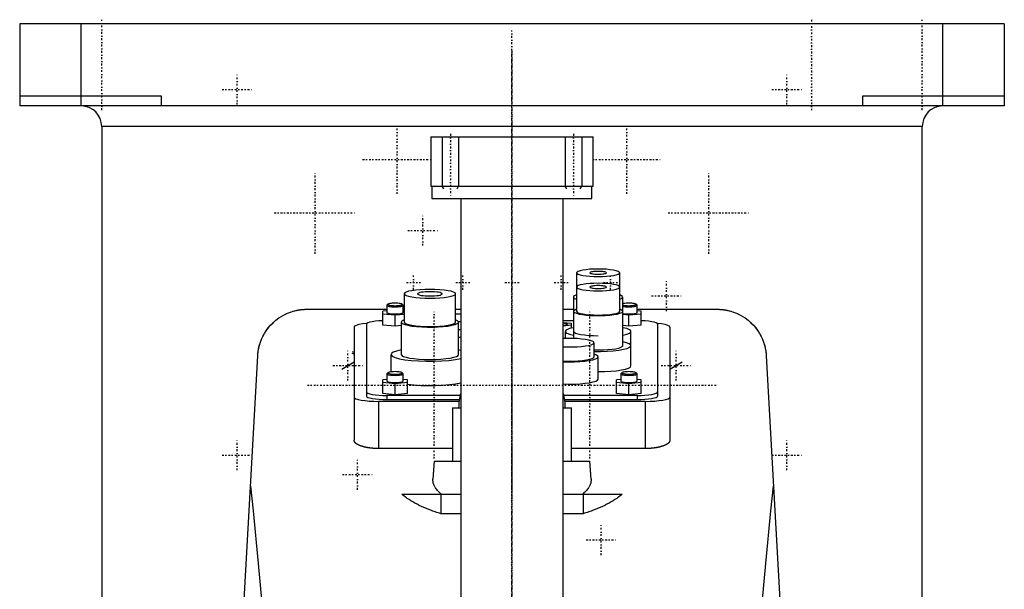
# Model space of a CAD drawing. Extents: x -120 to 120, y -82 to 389.
# Tile 3 of 3: x -120 to 120, y 250 to 389. Entities that reach past the tile are written whole.
import ezdxf

# ---------------------------------------------------------------- set-up
doc = ezdxf.new("R2010")
doc.units = 0
doc.linetypes.add('CENTER', pattern=[1.5, 0.45, -0.5, 0.05, -0.5])
for name, color, linetype in [('AM_0', 7, 'CONTINUOUS'), ('AM_10', 7, 'CONTINUOUS'), ('AM_7', 7, 'CENTER')]:
    doc.layers.add(name, color=color, linetype=linetype)

msp = doc.modelspace()

# ---------------------------------------------------------------- linework, layer by layer
at = {"layer": 'AM_0', "color": 7, "linetype": 'CONTINUOUS'}
for p, q in [((-120, 388), (-120, 368)), ((120, 388), (-120, 388)), ((-105, 368), (-105, 388)), ((105, 368), (105, 388)), ((120, 388), (120, 368)), ((-120, 370.5), (-85.5, 370.5)), ((-85.5, 370.5), (-85.5, 368)), ((85.5, 370.5), (120, 370.5)), ((85.5, 368), (85.5, 370.5)), ((120, 368), (-120, 368)), ((-100, 363), (-100, 25)), ((100, 363), (-100, 363)), ((100, 25), (100, 363)), ((-19.75, 360.5), (-19.75, 348.5)), ((-19.75, 360.5), (19.75, 360.5)), ((19.75, 348.5), (19.75, 360.5)), ((-19.75, 348.5), (19.75, 348.5)), ((-19.5, 348.5), (-19.5, 345.5)), ((19.5, 345.5), (19.5, 348.5)), ((-19.5, 345.5), (19.5, 345.5)), ((-12.5, 345.5), (-12.5, 222.5)), ((12.5, 222.5), (12.5, 345.5)), ((15.75, 327.38), (15.75, 318)), ((26.25, 318), (26.25, 327.38)), ((-26.25, 322.26), (-26.25, 315.37)), ((-13.75, 315.37), (-13.75, 322.26)), ((-30.47, 319.49), (-30.5, 319.43)), ((-30.5, 319.43), (-30.5, 317.71)), ((-30.22, 319.73), (-30.47, 319.49)), ((-26.53, 319.49), (-26.78, 319.73)), ((-26.5, 319.43), (-26.53, 319.49)), ((-26.5, 317.71), (-26.5, 319.43)), ((15, 321.47), (15, 311.38)), ((27, 309.63), (27, 321.47)), ((30.47, 319.49), (30.22, 319.73)), ((30.5, 319.43), (30.47, 319.49)), ((30.5, 317.71), (30.5, 319.43)), ((-50, 318.5), (-30.5, 318.5)), ((-30.5, 318.12), (-31.5, 318.02)), ((-31.5, 314.66), (-31.5, 318.02)), ((-31.5, 317.42), (-28.5, 317.12)), ((-28.5, 317.12), (-26.25, 317.34)), ((-28.5, 314.36), (-28.5, 317.12)), ((-26.5, 318.5), (-26.25, 318.5)), ((-26.25, 318.09), (-26.5, 318.12)), ((-13.75, 318.5), (-12.5, 318.5)), ((-13.75, 317.4), (-12.5, 317.4)), ((12.5, 318.5), (15, 318.5)), ((27, 317.27), (28.5, 317.12)), ((28.5, 317.12), (31.5, 317.42)), ((28.5, 314.36), (28.5, 317.12)), ((30.5, 318.5), (50, 318.5)), ((31.5, 318.02), (30.5, 318.12)), ((31.5, 314.66), (31.5, 318.02)), ((-35.5, 314.86), (-35.5, 297.38)), ((-28.5, 314.36), (-31.5, 314.66)), ((-27, 314.51), (-28.5, 314.36)), ((-27, 315.37), (-27, 307.49)), ((-12.5, 315.42), (-13.01, 315.42)), ((-13, 307.49), (-13, 315.37)), ((12.5, 315.73), (15, 315.73)), ((12.5, 315.28), (14.45, 315.09)), ((14.45, 314.59), (12.5, 314.39)), ((14.45, 315.09), (14.45, 313.9)), ((28.5, 314.36), (27, 314.51)), ((31.5, 314.66), (28.5, 314.36)), ((35.5, 314.86), (35.5, 297.38)), ((-38.5, 314.14), (-38.5, 286.63)), ((-13, 313.58), (-12.5, 313.58)), ((13, 313.1), (13, 311.38)), ((29, 304.71), (29, 313.1)), ((38.5, 314.14), (38.5, 286.63)), ((-12.5, 311.6), (-13, 311.6)), ((20, 306.91), (20, 310.36)), ((-29.5, 307.49), (-29.5, 303.25)), ((-12.49, 308.5), (-13, 308.6)), ((-72.48, 116.6), (-61.98, 307.16)), ((21, 301.49), (21, 306.91)), ((61.98, 307.16), (72.48, 116.6)), ((-30.47, 302.82), (-30.5, 302.76)), ((-30.5, 302.76), (-30.5, 301.03)), ((-30.22, 303.06), (-30.47, 302.82)), ((-26.53, 302.82), (-26.78, 303.06)), ((-26.5, 302.76), (-26.53, 302.82)), ((-26.5, 301.03), (-26.5, 302.76)), ((26.53, 302.82), (26.5, 302.76)), ((26.5, 302.76), (26.5, 301.03)), ((26.78, 303.06), (26.53, 302.82)), ((30.47, 302.82), (30.22, 303.06)), ((30.5, 302.76), (30.47, 302.82)), ((30.5, 301.03), (30.5, 302.76)), ((-30.5, 301.44), (-31.5, 301.34)), ((-31.5, 297.99), (-31.5, 301.34)), ((-31.5, 300.74), (-28.5, 300.44)), ((-28.5, 300.44), (-25.5, 300.74)), ((-28.5, 297.69), (-28.5, 300.44)), ((-25.5, 301.34), (-26.5, 301.44)), ((-25.5, 297.99), (-25.5, 301.34)), ((26.5, 301.44), (25.5, 301.34)), ((25.5, 297.99), (25.5, 301.34)), ((25.5, 300.74), (28.5, 300.44)), ((28.5, 300.44), (31.5, 300.74)), ((28.5, 297.69), (28.5, 300.44)), ((31.5, 301.34), (30.5, 301.44)), ((31.5, 297.99), (31.5, 301.34)), ((-28.5, 297.69), (-31.5, 297.99)), ((-25.5, 297.99), (-28.5, 297.69)), ((28.5, 297.69), (25.5, 297.99)), ((31.5, 297.99), (28.5, 297.69)), ((-32.5, 296.08), (-32.5, 284.59)), ((-12.9, 296.08), (-32.5, 296.08)), ((-12.65, 297.5), (-30.5, 297.5)), ((-30.5, 297.5), (-30.5, 296.52)), ((-30.5, 296.52), (-12.84, 296.52)), ((30.5, 297.5), (12.65, 297.5)), ((12.84, 296.52), (30.5, 296.52)), ((32.5, 296.08), (12.9, 296.08)), ((30.5, 297.5), (30.5, 296.52)), ((32.5, 296.08), (32.5, 284.59)), ((-14.5, 294.5), (-14.5, 281.5)), ((-14.5, 294.5), (-12.51, 294.5)), ((12.51, 294.5), (14.5, 294.5)), ((14.5, 281.5), (14.5, 294.5)), ((-14.5, 284.59), (-32.5, 284.59)), ((32.5, 284.59), (14.5, 284.59)), ((-19, 281.5), (-19.27, 277.15)), ((-19, 281.5), (-12.51, 281.5)), ((12.51, 281.5), (19, 281.5)), ((19.27, 277.15), (19, 281.5)), ((-26.89, 273.5), (-12.5, 273.5)), ((-17.37, 273.5), (-17.37, 268.73)), ((12.5, 273.5), (26.89, 273.5)), ((17.38, 273.5), (17.38, 268.73)), ((-12.5, 268.73), (-17.37, 268.73)), ((17.38, 268.73), (12.5, 268.73))]:
    msp.add_line(p, q, dxfattribs=at)
for points in [[(15.75, 327.38), (15.85, 327.21), (16.15, 327.03), (16.63, 326.88), (17.29, 326.74), (18.08, 326.62), (18.99, 326.54), (19.98, 326.49), (21, 326.47), (22.02, 326.49), (23.01, 326.54), (23.92, 326.62), (24.71, 326.74), (25.37, 326.88), (25.85, 327.03), (26.15, 327.21), (26.25, 327.38), (26.15, 327.56), (25.85, 327.73), (25.37, 327.89), (24.71, 328.03), (23.92, 328.14), (23.01, 328.23), (22.02, 328.28), (21, 328.29), (19.98, 328.28), (18.99, 328.23), (18.08, 328.14), (17.29, 328.03), (16.63, 327.89), (16.15, 327.73), (15.85, 327.56)], [(19, 327.38), (19.04, 327.32), (19.15, 327.25), (19.34, 327.19), (19.59, 327.14), (19.89, 327.09), (20.23, 327.06), (20.61, 327.04), (21, 327.04), (21.39, 327.04), (21.77, 327.06), (22.11, 327.09), (22.41, 327.14), (22.66, 327.19), (22.85, 327.25), (22.96, 327.32), (23, 327.38), (22.96, 327.45), (22.85, 327.52), (22.66, 327.58), (22.41, 327.63), (22.11, 327.67), (21.77, 327.7), (21.39, 327.72), (21, 327.73), (20.61, 327.72), (20.23, 327.7), (19.89, 327.67), (19.59, 327.63), (19.34, 327.58), (19.15, 327.52), (19.04, 327.45)], [(15.75, 323.91), (15.85, 323.73), (16.15, 323.56), (16.63, 323.4), (17.29, 323.27), (18.08, 323.15), (18.99, 323.07), (19.98, 323.02), (21, 323), (22.02, 323.02), (23.01, 323.07), (23.92, 323.15), (24.71, 323.27), (25.37, 323.4), (25.85, 323.56), (26.15, 323.73), (26.25, 323.91), (26.15, 324.09), (25.85, 324.26), (25.37, 324.42), (24.71, 324.55), (23.92, 324.67), (23.01, 324.75), (22.02, 324.8), (21, 324.82), (19.98, 324.8), (18.99, 324.75), (18.08, 324.67), (17.29, 324.55), (16.63, 324.42), (16.15, 324.26), (15.85, 324.09)], [(19, 323.91), (19.04, 323.84), (19.15, 323.78), (19.34, 323.72), (19.59, 323.66), (19.89, 323.62), (20.23, 323.59), (20.61, 323.57), (21, 323.56), (21.39, 323.57), (21.77, 323.59), (22.11, 323.62), (22.41, 323.66), (22.66, 323.72), (22.85, 323.78), (22.96, 323.84), (23, 323.91), (22.96, 323.98), (22.85, 324.04), (22.66, 324.1), (22.41, 324.16), (22.11, 324.2), (21.77, 324.23), (21.39, 324.25), (21, 324.26), (20.61, 324.25), (20.23, 324.23), (19.89, 324.2), (19.59, 324.16), (19.34, 324.1), (19.15, 324.04), (19.04, 323.98)], [(-26.25, 322.26), (-26.13, 322.05), (-25.77, 321.85), (-25.2, 321.66), (-24.42, 321.49), (-23.47, 321.36), (-22.39, 321.26), (-21.22, 321.2), (-20, 321.18), (-18.78, 321.2), (-17.61, 321.26), (-16.53, 321.36), (-15.58, 321.49), (-14.8, 321.66), (-14.23, 321.85), (-13.87, 322.05), (-13.75, 322.26), (-13.87, 322.47), (-14.23, 322.68), (-14.8, 322.87), (-15.58, 323.03), (-16.53, 323.16), (-17.61, 323.26), (-18.78, 323.33), (-20, 323.35), (-21.22, 323.33), (-22.39, 323.26), (-23.47, 323.16), (-24.42, 323.03), (-25.2, 322.87), (-25.77, 322.68), (-26.13, 322.47)], [(-23, 322.26), (-22.94, 322.16), (-22.77, 322.06), (-22.49, 321.97), (-22.12, 321.89), (-21.67, 321.83), (-21.15, 321.78), (-20.59, 321.75), (-20, 321.74), (-19.41, 321.75), (-18.85, 321.78), (-18.33, 321.83), (-17.88, 321.89), (-17.51, 321.97), (-17.23, 322.06), (-17.06, 322.16), (-17, 322.26), (-17.06, 322.36), (-17.23, 322.46), (-17.51, 322.55), (-17.88, 322.63), (-18.33, 322.7), (-18.85, 322.74), (-19.41, 322.77), (-20, 322.78), (-20.59, 322.77), (-21.15, 322.74), (-21.67, 322.7), (-22.12, 322.63), (-22.49, 322.55), (-22.77, 322.46), (-22.94, 322.36)], [(-26.75, 319.68), (-26.78, 319.74), (-26.88, 319.79), (-27.04, 319.85), (-27.26, 319.89), (-27.53, 319.93), (-27.83, 319.96), (-28.16, 319.98), (-28.5, 319.98), (-28.84, 319.98), (-29.17, 319.96), (-29.47, 319.93), (-29.74, 319.89), (-29.96, 319.85), (-30.12, 319.79), (-30.22, 319.74), (-30.25, 319.68), (-30.22, 319.62), (-30.12, 319.56), (-29.96, 319.51), (-29.74, 319.46), (-29.47, 319.43), (-29.17, 319.4), (-28.84, 319.38), (-28.5, 319.37), (-28.16, 319.38), (-27.83, 319.4), (-27.53, 319.43), (-27.26, 319.46), (-27.04, 319.51), (-26.88, 319.56), (-26.78, 319.62)]]:
    msp.add_lwpolyline(points, close=True, dxfattribs=at)
for points in [[(15.75, 321.98), (15.27, 321.78), (15.03, 321.58), (15.03, 321.37), (15.27, 321.16), (15.75, 320.97)], [(26.25, 320.97), (26.73, 321.16), (26.97, 321.37), (26.97, 321.58), (26.73, 321.78), (26.25, 321.98)], [(-30.5, 319.43), (-30.46, 319.36), (-30.35, 319.3), (-30.16, 319.24), (-29.91, 319.19), (-29.61, 319.14), (-29.27, 319.11), (-28.89, 319.09), (-28.5, 319.08), (-28.11, 319.09), (-27.73, 319.11), (-27.39, 319.14), (-27.09, 319.19), (-26.84, 319.24), (-26.65, 319.3), (-26.54, 319.36), (-26.5, 319.43)], [(28.5, 319.98), (28.14, 319.98), (27.8, 319.96), (27.48, 319.93), (27.21, 319.88), (27, 319.83)], [(27, 319.52), (27.21, 319.47), (27.46, 319.43), (27.76, 319.4), (28.09, 319.38), (28.43, 319.37), (28.78, 319.38), (29.11, 319.39), (29.42, 319.42), (29.7, 319.46), (29.93, 319.5), (30.1, 319.55), (30.21, 319.61), (30.25, 319.67), (30.22, 319.73)], [(27, 319.2), (27.29, 319.16), (27.64, 319.12), (28.02, 319.1), (28.41, 319.09), (28.82, 319.09), (29.21, 319.11), (29.57, 319.14), (29.88, 319.18), (30.15, 319.23), (30.34, 319.3), (30.46, 319.36), (30.5, 319.43)], [(30.22, 319.73), (30.13, 319.79), (29.97, 319.84), (29.75, 319.89), (29.48, 319.93), (29.18, 319.96), (28.85, 319.98), (28.5, 319.98)], [(-30.5, 317.71), (-30.46, 317.64), (-30.35, 317.58), (-30.16, 317.52), (-29.91, 317.46), (-29.61, 317.42), (-29.27, 317.39), (-28.89, 317.37), (-28.5, 317.36), (-28.11, 317.37), (-27.73, 317.39), (-27.39, 317.42), (-27.09, 317.46), (-26.84, 317.52), (-26.65, 317.58), (-26.54, 317.64), (-26.5, 317.71)], [(15.75, 318.5), (15.28, 318.32), (15.04, 318.11), (15.02, 317.91), (15.24, 317.71), (15.69, 317.52), (16.34, 317.34), (17.17, 317.2), (18.15, 317.08), (19.25, 317), (20.41, 316.96), (21.59, 316.96), (22.75, 317), (23.85, 317.08), (24.83, 317.2), (25.66, 317.34), (26.31, 317.52), (26.76, 317.71), (26.98, 317.91), (26.96, 318.11), (26.72, 318.32), (26.25, 318.5)], [(15.75, 318), (15.85, 317.82), (16.15, 317.65), (16.63, 317.49), (17.29, 317.36), (18.08, 317.24), (18.99, 317.16), (19.98, 317.11), (21, 317.09), (22.02, 317.11), (23.01, 317.16), (23.92, 317.24), (24.71, 317.36), (25.37, 317.49), (25.85, 317.65), (26.15, 317.82), (26.25, 318)], [(27, 317.48), (27.29, 317.43), (27.64, 317.4), (28.02, 317.37), (28.41, 317.36), (28.82, 317.37), (29.21, 317.38), (29.57, 317.42), (29.88, 317.46), (30.15, 317.51), (30.34, 317.57), (30.46, 317.64), (30.5, 317.71)], [(-35.38, 315.05), (-36.43, 314.93), (-37.31, 314.76), (-37.96, 314.57), (-38.36, 314.36), (-38.5, 314.14)], [(-31.5, 315.72), (-32.43, 315.67), (-33.29, 315.58), (-34.05, 315.48), (-34.66, 315.35), (-35.12, 315.2), (-35.4, 315.03), (-35.5, 314.86)], [(-26.25, 315.92), (-26.74, 315.7), (-26.98, 315.46), (-26.95, 315.23), (-26.67, 315), (-26.13, 314.78), (-25.37, 314.59), (-24.4, 314.42), (-23.26, 314.29), (-22.01, 314.2), (-20.68, 314.16), (-19.32, 314.16), (-17.99, 314.2), (-16.74, 314.29), (-15.6, 314.42), (-14.63, 314.59), (-13.87, 314.78), (-13.33, 315), (-13.05, 315.23), (-13.02, 315.46), (-13.26, 315.7), (-13.75, 315.92)], [(-26.25, 315.37), (-26.13, 315.16), (-25.77, 314.95), (-25.2, 314.76), (-24.42, 314.6), (-23.47, 314.47), (-22.39, 314.36), (-21.22, 314.3), (-20, 314.28), (-18.78, 314.3), (-17.61, 314.36), (-16.53, 314.47), (-15.58, 314.6), (-14.8, 314.76), (-14.23, 314.95), (-13.87, 315.16), (-13.75, 315.37)], [(12.5, 314.59), (12.78, 314.61), (13.02, 314.64), (13.23, 314.69), (13.38, 314.73), (13.47, 314.78), (13.5, 314.84), (13.47, 314.89), (13.38, 314.94), (13.23, 314.99), (13.02, 315.03), (12.78, 315.07), (12.5, 315.09)], [(35.5, 314.86), (35.4, 315.03), (35.12, 315.2), (34.66, 315.35), (34.05, 315.48), (33.29, 315.58), (32.43, 315.67), (31.5, 315.72)], [(38.5, 314.14), (38.36, 314.36), (37.96, 314.57), (37.31, 314.76), (36.43, 314.93), (35.38, 315.05)], [(15, 314.02), (14.04, 313.79), (13.38, 313.53), (13.04, 313.25), (13.04, 312.96), (13.38, 312.68), (14.04, 312.42), (14.99, 312.19)], [(15, 313.1), (15.12, 312.9), (15.46, 312.7), (16.01, 312.52), (16.76, 312.37), (17.67, 312.24), (18.7, 312.14), (19.83, 312.08), (21, 312.06)], [(27.01, 312.19), (27.96, 312.42), (28.62, 312.68), (28.96, 312.96), (28.96, 313.25), (28.62, 313.53), (27.96, 313.79), (27.01, 314.02)], [(12.5, 309.35), (13.63, 309.32), (14.78, 309.32), (15.9, 309.37), (16.95, 309.45), (17.9, 309.56), (18.7, 309.71), (19.32, 309.88), (19.75, 310.06), (19.97, 310.26), (19.97, 310.46), (19.75, 310.65), (19.32, 310.84), (18.7, 311.01), (17.9, 311.15), (16.95, 311.26), (15.9, 311.35), (14.78, 311.39), (13.63, 311.4), (12.5, 311.37)], [(20, 308.25), (21.61, 308.25), (23.19, 308.29), (24.69, 308.4), (26.04, 308.55), (27.18, 308.75), (28.07, 308.98), (28.68, 309.24), (28.97, 309.51), (28.94, 309.79), (28.59, 310.07), (27.94, 310.32), (27, 310.55)], [(20, 308.6), (21.15, 308.59), (22.3, 308.61), (23.4, 308.68), (24.41, 308.77), (25.3, 308.9), (26.02, 309.06), (26.56, 309.24), (26.89, 309.43), (27, 309.63)], [(-27, 308.6), (-28.14, 308.34), (-28.96, 308.04), (-29.41, 307.72), (-29.48, 307.38), (-29.17, 307.06), (-28.48, 306.75), (-27.46, 306.47), (-26.13, 306.23), (-24.55, 306.04), (-22.79, 305.91), (-20.92, 305.85), (-19, 305.85), (-17.13, 305.92), (-15.38, 306.05), (-13.81, 306.24), (-12.49, 306.48)], [(-27, 307.49), (-26.87, 307.25), (-26.47, 307.02), (-25.82, 306.81), (-24.95, 306.63), (-23.89, 306.48), (-22.68, 306.37), (-21.37, 306.3), (-20, 306.27), (-18.63, 306.3), (-17.32, 306.37), (-16.11, 306.48), (-15.05, 306.63), (-14.18, 306.81), (-13.53, 307.02), (-13.13, 307.25), (-13, 307.49)], [(12.5, 305.72), (13.85, 305.69), (15.2, 305.71), (16.5, 305.78), (17.72, 305.88), (18.79, 306.02), (19.69, 306.2), (20.37, 306.4), (20.81, 306.63), (20.99, 306.86), (20.92, 307.1), (20.58, 307.32), (20, 307.54)], [(12.5, 305.9), (13.7, 305.87), (14.91, 305.88), (16.09, 305.93), (17.17, 306.03), (18.13, 306.16), (18.93, 306.32), (19.51, 306.5), (19.88, 306.7), (20, 306.91)], [(-30.5, 302.76), (-30.46, 302.69), (-30.35, 302.62), (-30.16, 302.56), (-29.91, 302.51), (-29.61, 302.47), (-29.27, 302.43), (-28.89, 302.42), (-28.5, 302.41), (-28.11, 302.42), (-27.73, 302.43), (-27.39, 302.47), (-27.09, 302.51), (-26.84, 302.56), (-26.65, 302.62), (-26.54, 302.69), (-26.5, 302.76)], [(-30.22, 303.06), (-30.25, 303), (-30.21, 302.94), (-30.11, 302.88), (-29.94, 302.83), (-29.72, 302.78), (-29.45, 302.75), (-29.15, 302.72), (-28.82, 302.7), (-28.48, 302.7), (-28.14, 302.7), (-27.81, 302.72), (-27.51, 302.75), (-27.25, 302.79), (-27.04, 302.84), (-26.88, 302.89), (-26.78, 302.94), (-26.75, 303), (-26.79, 303.06), (-26.89, 303.12), (-27.05, 303.17), (-27.27, 303.22), (-27.53, 303.26), (-27.83, 303.28), (-28.16, 303.3), (-28.5, 303.31)], [(-28.5, 303.31), (-28.85, 303.3), (-29.18, 303.28), (-29.48, 303.25), (-29.75, 303.21), (-29.97, 303.17), (-30.13, 303.11), (-30.22, 303.06)], [(21, 303.32), (22.56, 303.34), (24.06, 303.42), (25.44, 303.55), (26.66, 303.72), (27.65, 303.93), (28.39, 304.17), (28.85, 304.44), (29, 304.71)], [(26.5, 302.76), (26.54, 302.69), (26.65, 302.62), (26.84, 302.56), (27.09, 302.51), (27.39, 302.47), (27.73, 302.43), (28.11, 302.42), (28.5, 302.41), (28.89, 302.42), (29.27, 302.43), (29.61, 302.47), (29.91, 302.51), (30.16, 302.56), (30.35, 302.62), (30.46, 302.69), (30.5, 302.76)], [(26.78, 303.06), (26.75, 303), (26.79, 302.94), (26.89, 302.88), (27.06, 302.83), (27.28, 302.78), (27.55, 302.75), (27.85, 302.72), (28.18, 302.7), (28.52, 302.7), (28.86, 302.7), (29.19, 302.72), (29.49, 302.75), (29.75, 302.79), (29.96, 302.84), (30.12, 302.89), (30.22, 302.94), (30.25, 303), (30.21, 303.06), (30.11, 303.12), (29.95, 303.17), (29.73, 303.22), (29.47, 303.26), (29.17, 303.28), (28.84, 303.3), (28.5, 303.31)], [(28.5, 303.31), (28.15, 303.3), (27.82, 303.28), (27.52, 303.25), (27.25, 303.21), (27.03, 303.17), (26.87, 303.11), (26.78, 303.06)], [(-30.5, 301.03), (-30.46, 300.96), (-30.35, 300.9), (-30.16, 300.84), (-29.91, 300.79), (-29.61, 300.74), (-29.27, 300.71), (-28.89, 300.69), (-28.5, 300.69), (-28.11, 300.69), (-27.73, 300.71), (-27.39, 300.74), (-27.09, 300.79), (-26.84, 300.84), (-26.65, 300.9), (-26.54, 300.96), (-26.5, 301.03)], [(-25.51, 300.24), (-23.93, 300.08), (-22.22, 299.98), (-20.42, 299.93), (-18.61, 299.95), (-16.85, 300.02), (-15.21, 300.16), (-13.74, 300.34), (-12.49, 300.57)], [(12.5, 300.31), (13.88, 300.28), (15.26, 300.3), (16.59, 300.36), (17.82, 300.48), (18.91, 300.63), (19.79, 300.81), (20.46, 301.02), (20.86, 301.25), (21, 301.49)], [(26.5, 301.03), (26.54, 300.96), (26.65, 300.9), (26.84, 300.84), (27.09, 300.79), (27.39, 300.74), (27.73, 300.71), (28.11, 300.69), (28.5, 300.69), (28.89, 300.69), (29.27, 300.71), (29.61, 300.74), (29.91, 300.79), (30.16, 300.84), (30.35, 300.9), (30.46, 300.96), (30.5, 301.03)], [(-35.5, 298.37), (-35.4, 298.2), (-35.12, 298.04), (-34.66, 297.89), (-34.04, 297.75), (-33.28, 297.65), (-32.41, 297.57), (-31.48, 297.52), (-30.5, 297.5)], [(30.5, 297.5), (31.48, 297.52), (32.41, 297.57), (33.28, 297.65), (34.04, 297.75), (34.66, 297.89), (35.12, 298.04), (35.4, 298.2), (35.5, 298.37)], [(-38.5, 297.12), (-38.38, 296.92), (-38.04, 296.72), (-37.49, 296.54), (-36.74, 296.39), (-35.83, 296.26), (-34.8, 296.16), (-33.67, 296.1), (-32.5, 296.08)], [(-35.5, 297.38), (-35.4, 297.21), (-35.12, 297.05), (-34.66, 296.9), (-34.04, 296.77), (-33.28, 296.66), (-32.41, 296.58), (-31.48, 296.53), (-30.5, 296.52)], [(30.5, 296.52), (31.48, 296.53), (32.41, 296.58), (33.28, 296.66), (34.04, 296.77), (34.66, 296.9), (35.12, 297.05), (35.4, 297.21), (35.5, 297.38)], [(32.5, 296.08), (33.67, 296.1), (34.8, 296.16), (35.83, 296.26), (36.74, 296.39), (37.49, 296.54), (38.04, 296.72), (38.38, 296.92), (38.5, 297.12)]]:
    msp.add_lwpolyline(points, dxfattribs=at)
for points in [[(-61.98, 307.16, 0), (-61.96, 307.53, 0), (-61.87, 308.27, 0), (-61.74, 309.01, 0), (-61.65, 309.37, 0), (-61.55, 309.74, 0), (-61.32, 310.47, 0), (-61.04, 311.19, 0), (-60.71, 311.91, 0), (-60.33, 312.6, 0), (-59.9, 313.28, 0), (-59.66, 313.62, 0), (-59.41, 313.95, 0), (-58.86, 314.59, 0), (-58.25, 315.21, 0), (-57.57, 315.81, 0), (-56.8, 316.39, 0), (-55.93, 316.93, 0), (-55.41, 317.21, 0), (-55.32, 317.26, 0), (-55.13, 317.35, 0), (-54.93, 317.44, 0), (-54.82, 317.49, 0), (-54.72, 317.53, 0), (-54.5, 317.63, 0), (-54.27, 317.71, 0), (-54.03, 317.8, 0), (-53.79, 317.89, 0), (-53.53, 317.97, 0), (-53.39, 318.01, 0), (-53.26, 318.05, 0), (-52.97, 318.13, 0), (-52.67, 318.2, 0), (-52.49, 318.24, 0), (-52.44, 318.25, 0), (-52.38, 318.26, 0), (-52.36, 318.27, 0), (-52.33, 318.27, 0), (-52.27, 318.28, 0), (-52.21, 318.29, 0), (-52.15, 318.31, 0), (-52.09, 318.32, 0), (-52.03, 318.33, 0), (-52, 318.33, 0), (-51.97, 318.34, 0), (-51.91, 318.35, 0), (-51.84, 318.36, 0), (-51.78, 318.37, 0), (-51.71, 318.38, 0), (-51.64, 318.39, 0), (-51.61, 318.39, 0), (-51.57, 318.4, 0), (-51.5, 318.41, 0), (-51.43, 318.41, 0), (-51.4, 318.42, 0), (-51.36, 318.42, 0), (-51.29, 318.43, 0), (-51.21, 318.44, 0), (-51.18, 318.44, 0), (-51.14, 318.45, 0), (-51.06, 318.45, 0), (-50.99, 318.46, 0), (-50.91, 318.47, 0), (-50.83, 318.47, 0), (-50.76, 318.48, 0), (-50.72, 318.48, 0), (-50.68, 318.48, 0), (-50.6, 318.48, 0), (-50.52, 318.49, 0), (-50.44, 318.49, 0), (-50.36, 318.49, 0), (-50.28, 318.5, 0), (-50.24, 318.5, 0), (-50.2, 318.5, 0), (-50.12, 318.5, 0), (-50.04, 318.5, 0), (-50, 318.5, 0)], [(50, 318.5, 0), (50.04, 318.5, 0), (50.12, 318.5, 0), (50.2, 318.5, 0), (50.24, 318.5, 0), (50.28, 318.5, 0), (50.36, 318.49, 0), (50.44, 318.49, 0), (50.52, 318.49, 0), (50.6, 318.48, 0), (50.68, 318.48, 0), (50.72, 318.48, 0), (50.76, 318.48, 0), (50.83, 318.47, 0), (50.91, 318.47, 0), (50.99, 318.46, 0), (51.06, 318.45, 0), (51.14, 318.45, 0), (51.18, 318.44, 0), (51.21, 318.44, 0), (51.29, 318.43, 0), (51.36, 318.42, 0), (51.4, 318.42, 0), (51.43, 318.41, 0), (51.5, 318.41, 0), (51.57, 318.4, 0), (51.61, 318.39, 0), (51.64, 318.39, 0), (51.71, 318.38, 0), (51.78, 318.37, 0), (51.84, 318.36, 0), (51.91, 318.35, 0), (51.97, 318.34, 0), (52, 318.33, 0), (52.03, 318.33, 0), (52.09, 318.32, 0), (52.15, 318.31, 0), (52.21, 318.29, 0), (52.27, 318.28, 0), (52.33, 318.27, 0), (52.36, 318.27, 0), (52.38, 318.26, 0), (52.44, 318.25, 0), (52.49, 318.24, 0), (52.67, 318.2, 0), (52.97, 318.13, 0), (53.26, 318.05, 0), (53.39, 318.01, 0), (53.53, 317.97, 0), (53.79, 317.89, 0), (54.03, 317.8, 0), (54.27, 317.71, 0), (54.5, 317.63, 0), (54.72, 317.53, 0), (54.82, 317.49, 0), (54.93, 317.44, 0), (55.13, 317.35, 0), (55.32, 317.26, 0), (55.41, 317.21, 0), (55.93, 316.93, 0), (56.8, 316.39, 0), (57.57, 315.81, 0), (58.25, 315.21, 0), (58.86, 314.59, 0), (59.41, 313.95, 0), (59.66, 313.62, 0), (59.9, 313.28, 0), (60.33, 312.6, 0), (60.71, 311.91, 0), (61.04, 311.19, 0), (61.32, 310.47, 0), (61.55, 309.74, 0), (61.65, 309.37, 0), (61.74, 309.01, 0), (61.87, 308.27, 0), (61.96, 307.53, 0), (61.98, 307.16, 0)], [(-60.27, 312.71, 0), (-60.18, 312.86, 0), (-59.99, 313.14, 0), (-59.8, 313.42, 0), (-59.71, 313.56, 0), (-59.61, 313.69, 0), (-59.42, 313.93, 0), (-59.24, 314.16, 0), (-59.07, 314.36, 0), (-58.91, 314.54, 0), (-58.76, 314.7, 0), (-58.69, 314.78, 0), (-58.62, 314.85, 0), (-58.49, 314.99, 0), (-58.37, 315.1, 0), (-58.26, 315.2, 0), (-58.18, 315.28, 0), (-58.11, 315.35, 0), (-58.08, 315.37, 0), (-58.05, 315.4, 0), (-58.02, 315.43, 0), (-58, 315.44, 0), (-58, 315.44, 0)], [(58, 315.44, 0), (58, 315.44, 0), (58.02, 315.43, 0), (58.05, 315.4, 0), (58.08, 315.37, 0), (58.11, 315.35, 0), (58.18, 315.28, 0), (58.26, 315.2, 0), (58.37, 315.1, 0), (58.49, 314.99, 0), (58.62, 314.85, 0), (58.69, 314.78, 0), (58.76, 314.7, 0), (58.91, 314.54, 0), (59.07, 314.36, 0), (59.24, 314.16, 0), (59.42, 313.93, 0), (59.61, 313.69, 0), (59.71, 313.56, 0), (59.8, 313.42, 0), (59.99, 313.14, 0), (60.18, 312.86, 0), (60.27, 312.71, 0)], [(-61.98, 307.16, 0), (-61.97, 307.32, 0), (-61.94, 307.65, 0), (-61.91, 307.97, 0), (-61.89, 308.13, 0), (-61.86, 308.3, 0), (-61.81, 308.62, 0), (-61.75, 308.94, 0), (-61.68, 309.26, 0), (-61.6, 309.57, 0), (-61.51, 309.89, 0), (-61.47, 310.04, 0), (-61.42, 310.2, 0), (-61.31, 310.51, 0), (-61.2, 310.81, 0), (-61.08, 311.11, 0), (-60.95, 311.41, 0), (-60.81, 311.71, 0), (-60.74, 311.86, 0), (-60.66, 312, 0), (-60.51, 312.29, 0), (-60.35, 312.57, 0), (-60.27, 312.71, 0)], [(60.27, 312.71, 0), (60.35, 312.57, 0), (60.51, 312.29, 0), (60.66, 312, 0), (60.74, 311.86, 0), (60.81, 311.71, 0), (60.95, 311.41, 0), (61.08, 311.11, 0), (61.2, 310.81, 0), (61.31, 310.51, 0), (61.42, 310.2, 0), (61.47, 310.04, 0), (61.51, 309.89, 0), (61.6, 309.57, 0), (61.68, 309.26, 0), (61.75, 308.94, 0), (61.81, 308.62, 0), (61.86, 308.3, 0), (61.89, 308.13, 0), (61.91, 307.97, 0), (61.94, 307.65, 0), (61.97, 307.32, 0), (61.98, 307.16, 0)], [(-32.5, 284.59, 0), (-32.54, 284.59, 0), (-32.63, 284.59, 0), (-32.71, 284.59, 0), (-32.75, 284.59, 0), (-32.8, 284.59, 0), (-32.88, 284.59, 0), (-32.97, 284.59, 0), (-33.06, 284.6, 0), (-33.14, 284.6, 0), (-33.23, 284.6, 0), (-33.27, 284.6, 0), (-33.31, 284.61, 0), (-33.4, 284.61, 0), (-33.49, 284.61, 0), (-33.57, 284.62, 0), (-33.66, 284.63, 0), (-33.75, 284.63, 0), (-33.79, 284.63, 0), (-33.83, 284.64, 0), (-33.92, 284.65, 0), (-34.01, 284.65, 0), (-34.05, 284.66, 0), (-34.09, 284.66, 0), (-34.18, 284.67, 0), (-34.26, 284.68, 0), (-34.31, 284.68, 0), (-34.35, 284.69, 0), (-34.43, 284.7, 0), (-34.52, 284.71, 0), (-34.6, 284.72, 0), (-34.68, 284.73, 0), (-34.77, 284.74, 0), (-34.81, 284.75, 0), (-34.85, 284.75, 0), (-34.93, 284.76, 0), (-35.01, 284.78, 0), (-35.09, 284.79, 0), (-35.17, 284.8, 0), (-35.25, 284.82, 0), (-35.29, 284.82, 0), (-35.33, 284.83, 0), (-35.41, 284.85, 0), (-35.49, 284.86, 0), (-35.56, 284.88, 0), (-35.64, 284.89, 0), (-35.71, 284.91, 0), (-35.75, 284.92, 0), (-35.79, 284.92, 0), (-35.86, 284.94, 0), (-35.93, 284.96, 0), (-36.01, 284.98, 0), (-36.08, 284.99, 0), (-36.15, 285.01, 0), (-36.18, 285.02, 0), (-36.21, 285.03, 0), (-36.28, 285.05, 0), (-36.35, 285.07, 0), (-36.41, 285.09, 0), (-36.48, 285.11, 0), (-36.54, 285.13, 0), (-36.57, 285.13, 0), (-36.6, 285.14, 0), (-36.67, 285.16, 0), (-36.73, 285.18, 0), (-36.76, 285.2, 0), (-36.78, 285.21, 0), (-36.84, 285.23, 0), (-36.9, 285.25, 0), (-36.93, 285.26, 0), (-36.96, 285.27, 0), (-37.02, 285.29, 0), (-37.07, 285.31, 0), (-37.13, 285.34, 0), (-37.18, 285.36, 0), (-37.23, 285.38, 0), (-37.26, 285.39, 0), (-37.29, 285.4, 0), (-37.34, 285.43, 0), (-37.39, 285.45, 0), (-37.44, 285.48, 0), (-37.49, 285.5, 0), (-37.54, 285.53, 0), (-37.56, 285.54, 0), (-37.58, 285.55, 0), (-37.63, 285.58, 0), (-37.68, 285.6, 0), (-37.72, 285.63, 0), (-37.76, 285.66, 0), (-37.8, 285.68, 0), (-37.82, 285.7, 0), (-37.84, 285.71, 0), (-37.88, 285.74, 0), (-37.92, 285.76, 0), (-37.96, 285.79, 0), (-38, 285.82, 0), (-38.03, 285.85, 0), (-38.05, 285.86, 0), (-38.06, 285.87, 0), (-38.1, 285.9, 0), (-38.13, 285.93, 0), (-38.16, 285.96, 0), (-38.19, 285.99, 0), (-38.22, 286.02, 0), (-38.23, 286.03, 0), (-38.24, 286.04, 0), (-38.27, 286.07, 0), (-38.29, 286.1, 0), (-38.3, 286.12, 0), (-38.31, 286.13, 0), (-38.33, 286.16, 0), (-38.35, 286.19, 0), (-38.36, 286.2, 0), (-38.37, 286.22, 0), (-38.39, 286.25, 0), (-38.41, 286.28, 0), (-38.42, 286.3, 0), (-38.43, 286.33, 0), (-38.45, 286.36, 0), (-38.45, 286.38, 0), (-38.46, 286.39, 0), (-38.47, 286.42, 0), (-38.47, 286.45, 0), (-38.48, 286.48, 0), (-38.49, 286.51, 0), (-38.49, 286.53, 0), (-38.49, 286.55, 0), (-38.5, 286.56, 0), (-38.5, 286.59, 0), (-38.5, 286.62, 0), (-38.5, 286.63, 0)], [(38.5, 286.63, 0), (38.5, 286.62, 0), (38.5, 286.59, 0), (38.5, 286.56, 0), (38.49, 286.55, 0), (38.49, 286.53, 0), (38.49, 286.51, 0), (38.48, 286.48, 0), (38.47, 286.45, 0), (38.47, 286.42, 0), (38.46, 286.39, 0), (38.45, 286.38, 0), (38.45, 286.36, 0), (38.43, 286.33, 0), (38.42, 286.3, 0), (38.41, 286.28, 0), (38.39, 286.25, 0), (38.37, 286.22, 0), (38.36, 286.2, 0), (38.35, 286.19, 0), (38.33, 286.16, 0), (38.31, 286.13, 0), (38.3, 286.12, 0), (38.29, 286.1, 0), (38.27, 286.07, 0), (38.24, 286.04, 0), (38.23, 286.03, 0), (38.22, 286.02, 0), (38.19, 285.99, 0), (38.16, 285.96, 0), (38.13, 285.93, 0), (38.1, 285.9, 0), (38.07, 285.87, 0), (38.05, 285.86, 0), (38.03, 285.85, 0), (38, 285.82, 0), (37.96, 285.79, 0), (37.92, 285.76, 0), (37.88, 285.74, 0), (37.85, 285.71, 0), (37.83, 285.7, 0), (37.8, 285.68, 0), (37.76, 285.66, 0), (37.72, 285.63, 0), (37.68, 285.6, 0), (37.63, 285.58, 0), (37.58, 285.55, 0), (37.56, 285.54, 0), (37.54, 285.53, 0), (37.49, 285.5, 0), (37.44, 285.48, 0), (37.39, 285.45, 0), (37.34, 285.43, 0), (37.29, 285.4, 0), (37.26, 285.39, 0), (37.23, 285.38, 0), (37.18, 285.36, 0), (37.13, 285.34, 0), (37.07, 285.31, 0), (37.02, 285.29, 0), (36.96, 285.27, 0), (36.93, 285.26, 0), (36.9, 285.25, 0), (36.84, 285.23, 0), (36.79, 285.21, 0), (36.76, 285.2, 0), (36.73, 285.18, 0), (36.67, 285.16, 0), (36.6, 285.14, 0), (36.57, 285.13, 0), (36.54, 285.13, 0), (36.48, 285.11, 0), (36.41, 285.09, 0), (36.35, 285.07, 0), (36.28, 285.05, 0), (36.22, 285.03, 0), (36.18, 285.02, 0), (36.15, 285.01, 0), (36.08, 284.99, 0), (36.01, 284.98, 0), (35.94, 284.96, 0), (35.86, 284.94, 0), (35.79, 284.92, 0), (35.75, 284.92, 0), (35.72, 284.91, 0), (35.64, 284.89, 0), (35.56, 284.88, 0), (35.49, 284.86, 0), (35.41, 284.85, 0), (35.33, 284.83, 0), (35.29, 284.82, 0), (35.25, 284.82, 0), (35.17, 284.8, 0), (35.09, 284.79, 0), (35.01, 284.78, 0), (34.93, 284.76, 0), (34.85, 284.75, 0), (34.81, 284.75, 0), (34.77, 284.74, 0), (34.69, 284.73, 0), (34.6, 284.72, 0), (34.52, 284.71, 0), (34.43, 284.7, 0), (34.35, 284.69, 0), (34.31, 284.68, 0), (34.26, 284.68, 0), (34.18, 284.67, 0), (34.09, 284.66, 0), (34.05, 284.66, 0), (34.01, 284.65, 0), (33.92, 284.65, 0), (33.83, 284.64, 0), (33.79, 284.63, 0), (33.75, 284.63, 0), (33.66, 284.63, 0), (33.57, 284.62, 0), (33.49, 284.61, 0), (33.4, 284.61, 0), (33.31, 284.61, 0), (33.27, 284.6, 0), (33.23, 284.6, 0), (33.14, 284.6, 0), (33.06, 284.6, 0), (32.97, 284.59, 0), (32.88, 284.59, 0), (32.8, 284.59, 0), (32.75, 284.59, 0), (32.71, 284.59, 0), (32.63, 284.59, 0), (32.54, 284.59, 0), (32.5, 284.59, 0)], [(-17.21, 273.5, 0), (-17.33, 273.6, 0), (-17.55, 273.79, 0), (-17.76, 273.98, 0), (-17.87, 274.08, 0), (-17.96, 274.18, 0), (-18.15, 274.38, 0), (-18.32, 274.58, 0), (-18.48, 274.79, 0), (-18.62, 274.99, 0), (-18.75, 275.2, 0), (-18.81, 275.3, 0), (-18.87, 275.4, 0), (-18.97, 275.61, 0), (-19.06, 275.82, 0), (-19.13, 276.03, 0), (-19.19, 276.23, 0), (-19.23, 276.44, 0), (-19.25, 276.54, 0), (-19.26, 276.65, 0), (-19.28, 276.85, 0), (-19.28, 277.05, 0), (-19.27, 277.15, 0)], [(19.27, 277.15, 0), (19.28, 277.05, 0), (19.28, 276.85, 0), (19.26, 276.65, 0), (19.25, 276.54, 0), (19.23, 276.44, 0), (19.19, 276.23, 0), (19.13, 276.03, 0), (19.06, 275.82, 0), (18.97, 275.61, 0), (18.87, 275.4, 0), (18.81, 275.3, 0), (18.75, 275.2, 0), (18.62, 274.99, 0), (18.48, 274.79, 0), (18.32, 274.58, 0), (18.15, 274.38, 0), (17.96, 274.18, 0), (17.87, 274.08, 0), (17.76, 273.98, 0), (17.55, 273.79, 0), (17.33, 273.6, 0), (17.21, 273.5, 0)], [(-63.73, 275.44, 0), (-63.09, 269.45, 0), (-61.84, 256.58, 0), (-60.6, 242.59, 0), (-60, 235.17, 0)], [(60, 235.17, 0), (60.6, 242.59, 0), (61.84, 256.58, 0), (63.09, 269.45, 0), (63.73, 275.44, 0)], [(-17.37, 268.73, 0), (-17.7, 268.84, 0), (-18.36, 269.05, 0), (-19, 269.27, 0), (-19.32, 269.38, 0), (-19.63, 269.5, 0), (-20.26, 269.74, 0), (-20.86, 269.98, 0), (-21.46, 270.24, 0), (-22.03, 270.5, 0), (-22.59, 270.76, 0), (-22.87, 270.9, 0), (-23.14, 271.03, 0), (-23.66, 271.31, 0), (-24.16, 271.59, 0), (-24.64, 271.88, 0), (-25.1, 272.17, 0), (-25.54, 272.46, 0), (-25.75, 272.61, 0), (-25.95, 272.76, 0), (-26.35, 273.05, 0), (-26.72, 273.35, 0), (-26.89, 273.5, 0)], [(26.89, 273.5, 0), (26.72, 273.35, 0), (26.35, 273.05, 0), (25.95, 272.76, 0), (25.75, 272.61, 0), (25.54, 272.46, 0), (25.1, 272.17, 0), (24.64, 271.88, 0), (24.16, 271.59, 0), (23.66, 271.31, 0), (23.14, 271.03, 0), (22.87, 270.9, 0), (22.59, 270.76, 0), (22.03, 270.5, 0), (21.46, 270.24, 0), (20.86, 269.98, 0), (20.26, 269.74, 0), (19.63, 269.5, 0), (19.32, 269.38, 0), (19, 269.27, 0), (18.36, 269.05, 0), (17.7, 268.84, 0), (17.38, 268.73, 0)]]:
    msp.add_polyline3d(points, dxfattribs=at)
for centre, radius, start, end in [((-105, 363), 5, 0, 90), ((105, 363), 5, 90, 180), ((-40, 304.8), 3.1, 61.0615, 70.2544), ((-40, 304.8), 3.5, 64.6231, 71.4514), ((0, 294.5), 13, 164.0576, 180), ((0, 294.5), 13, 0, 15.9424)]:
    msp.add_arc(centre, radius, start, end, dxfattribs=at)
at = {"layer": 'AM_10', "color": 7, "linetype": 'CONTINUOUS'}
for p, q in [((-17, 360.5), (-17, 348.5)), ((-13, 360.5), (-13, 348.5)), ((13, 360.5), (13, 348.5)), ((17, 360.5), (17, 348.5)), ((-16.62, 347.84), (-17, 348.5)), ((-17, 348.5), (-13, 348.5)), ((-13.38, 347.84), (-13, 348.5)), ((13.38, 347.84), (13, 348.5)), ((13, 348.5), (17, 348.5)), ((16.62, 347.84), (17, 348.5)), ((-41.5, 303.93), (-38.5, 305.67)), ((38.5, 303.93), (41.5, 305.67))]:
    msp.add_line(p, q, dxfattribs=at)
at = {"layer": 'AM_7', "color": 4, "linetype": 'CENTER'}
for p, q in [((-100, 367), (-100, 389)), ((73, 389), (73, 367)), ((100, 367), (100, 389)), ((0, -18.4), (0, 386.4)), ((0, 381.5), (0, -80.5)), ((-67, 368.32), (-67, 375.68)), ((67, 368.32), (67, 375.68)), ((-70.67, 372), (-63.32, 372)), ((63.33, 372), (70.68, 372)), ((-28, 346.6), (-28, 363.4)), ((28, 346.6), (28, 363.4)), ((-15, 361.2), (-15, 345.8)), ((15, 361.2), (15, 345.8)), ((-36.4, 355), (-19.6, 355)), ((19.6, 355), (36.4, 355)), ((-48, 332.02), (-48, 351.98)), ((48, 332.02), (48, 351.98)), ((-57.97, 342), (-38.02, 342)), ((-21.75, 334), (-21.75, 341.35)), ((38.03, 342), (57.98, 342)), ((-25.43, 337.67), (-18.07, 337.67)), ((-24, 323.27), (-24, 326.73)), ((-12, 323.27), (-12, 326.73)), ((12, 323.27), (12, 326.73)), ((24, 323.27), (24, 326.73)), ((-25.73, 325), (-22.27, 325)), ((-13.73, 325), (-10.27, 325)), ((-1.73, 325), (1.73, 325)), ((10.27, 325), (13.73, 325)), ((22.27, 325), (25.73, 325)), ((37.67, 318.07), (37.67, 325.43)), ((34, 321.75), (41.35, 321.75)), ((-19, 282.15), (-19, 317.85)), ((19, 282.15), (19, 317.85)), ((-40, 301.12), (-40, 308.48)), ((0, 309.2), (0, 271.8)), ((40, 301.12), (40, 308.48)), ((-43.67, 304.8), (-36.32, 304.8)), ((36.32, 304.8), (43.68, 304.8)), ((-49.87, 300), (49.88, 300)), ((-67, 279.32), (-67, 286.68)), ((67, 279.32), (67, 286.68)), ((-70.67, 283), (-63.32, 283)), ((-37.67, 274.57), (-37.67, 281.93)), ((63.33, 283), (70.68, 283)), ((-41.35, 278.25), (-34, 278.25)), ((21.75, 258.65), (21.75, 266)), ((18.08, 262.33), (25.43, 262.33))]:
    msp.add_line(p, q, dxfattribs=at)

doc.saveas('drawing.dxf')
